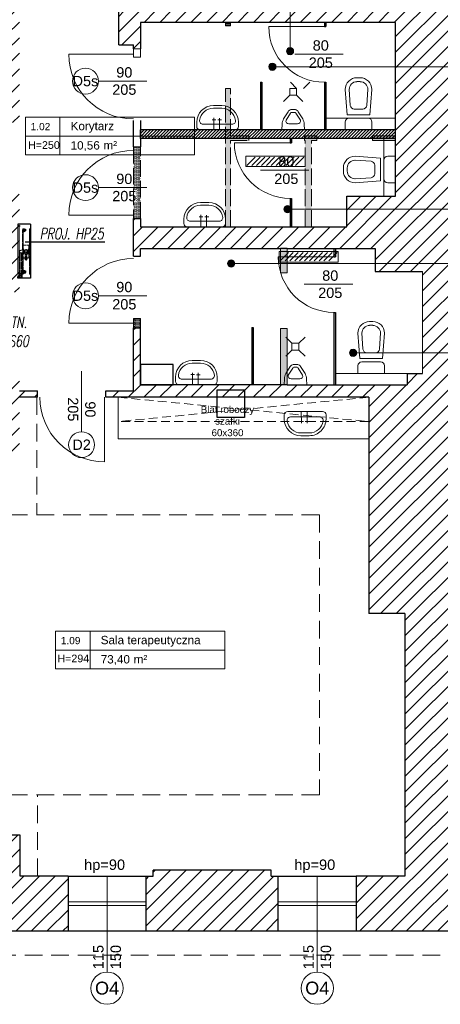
# Model space of a CAD drawing. Header units: millimetres. Extents: x 26866 to 1024070, y -428191 to 408885.
# Tile 61 of 248: x 184252 to 190295, y 318421 to 332582. Entities that reach past the tile are written whole.
import ezdxf
from ezdxf.enums import TextEntityAlignment as Align

# ---------------------------------------------------------------- set-up
doc = ezdxf.new("R2010")
doc.units = ezdxf.units.MM
doc.header["$LTSCALE"] = 2
for name, pattern in [('ACAD_ISO02W100', [15, 12, -3]), ('DASHED', [19.05, 12.7, -6.35]), ('HIDDENX2', [19.05, 12.7, -6.35])]:
    doc.linetypes.add(name, pattern=pattern)
for name, color, linetype, lineweight in [('0_OPIS', 7, 'Continuous', 13), ('3DPLAN_A_ARMATURA_SANITARNA', 7, 'Continuous', 9), ('3DPLAN_A_DRZWI', 173, 'Continuous', 5), ('3DPLAN_A_OKNA', 153, 'Continuous', 5), ('3DPLAN_A_TABELKA POMIESZCZEŃ', 7, 'Continuous', 0), ('3DPLAN_A_WYSOKOŚCI ZMIANA', 144, 'HIDDENX2', 5), ('A_STOL_OPIS', 55, 'Continuous', 5), ('A_TXT', 7, 'Continuous', 0), ('A_WYBURZENIA', 6, 'Continuous', 0), ('A_ZESTAWIENIE STOLARKI', 3, 'Continuous', 15), ('AW_MEB_KUCH', 23, 'Continuous', 0), ('hydrant', 211, 'Continuous', 5), ('Opisy', 7, 'Continuous', 13), ('podcięcie', 211, 'Continuous', 20), ('ramka', 9, 'Continuous', 30), ('sanitariaty', 2, 'Continuous', 25)]:
    doc.layers.add(name, color=color, linetype=linetype, lineweight=lineweight)
for name, color, linetype in [('3DPLAN_A_KRESKOWANIE 1', 253, 'Continuous'), ('3DPLAN_A_OPIS', 8, 'Continuous'), ('3DPLAN_A_POMIESZCZENIE NUMER', 100, 'Continuous'), ('3DPLAN_K_DZIAŁOWA NISKIE', 134, 'Continuous'), ('3DPLAN_K_NOŚNA', 7, 'Continuous'), ('3DPLAN_K_OBRYS', 243, 'Continuous'), ('3DPLAN_K_OBRYS WIDOK', 242, 'Continuous'), ('A_POMIESZCZENIE OPIS', 100, 'Continuous'), ('DEFAULT', 7, 'Continuous')]:
    doc.layers.add(name, color=color, linetype=linetype)
doc.styles.add('ARIAL', font='arial.ttf')
doc.styles.add('J-ROMANS', font='ROMANS.SHX', dxfattribs={"width": 0.7, "oblique": 10})
doc.styles.add('TABEL1', font='txt')
pattern_1 = [(0, (10394.7163, -12291.782), (0.79375, 1.5875), [0, -1.5875])]
pattern_2 = [(45, (28281.13, -31178.053), (-11.22532, 11.22532), [])]

# ---------------------------------------------------------------- blocks, each defined once
blk = doc.blocks.new('adajwk')
at = {"layer": 'podcięcie'}
for p, q in [((211304, 253656), (211423, 253775)), ((211374, 253656), (211493, 253775)), ((211444, 253656), (211563, 253775)), ((211514, 253656), (211633, 253775)), ((211584, 253656), (211703, 253775)), ((211654, 253656), (211773, 253775)), ((211724, 253656), (211843, 253775)), ((211794, 253656), (211913, 253775)), ((211864, 253656), (211983, 253775)), ((211934, 253656), (212053, 253775)), ((212004, 253656), (212123, 253775))]:
    blk.add_line(p, q, dxfattribs=at)
blk.add_lwpolyline([(211290, 253790), (212140, 253790), (212140, 253640), (211290, 253640)], close=True, dxfattribs=at)
blk = doc.blocks.new('hydrant')
at = {"color": 1, "linetype": 'ACAD_ISO02W100'}
for p, q in [((122, 578), (110, 578)), ((339, 577), (110, 577)), ((113, 580), (113, 580)), ((130, 586), (122, 578)), ((130, 585), (122, 577)), ((432, 586), (130, 586)), ((141, 585), (130, 585)), ((141, 585), (149, 577)), ((142, 586), (149, 578)), ((190, 578), (149, 578)), ((198, 586), (190, 578)), ((198, 585), (190, 577)), ((250, 585), (198, 585)), ((250, 586), (258, 578)), ((250, 585), (257, 577)), ((330, 578), (258, 578)), ((339, 586), (330, 578)), ((339, 584), (330, 577)), ((348, 578), (339, 586)), ((348, 577), (339, 584)), ((340, 582), (339, 582)), ((339, 482), (339, 582)), ((340, 482), (340, 582)), ((432, 577), (340, 577)), ((523, 571), (340, 571)), ((523, 569), (340, 569)), ((432, 578), (348, 578)), ((471, 569), (392, 569)), ((392, 565), (392, 569)), ((409, 577), (409, 578)), ((453, 571), (411, 571)), ((432, 586), (734, 586)), ((432, 578), (515, 578)), ((432, 577), (523, 577)), ((454, 577), (454, 578)), ((471, 565), (471, 569)), ((515, 578), (524, 586)), ((515, 577), (524, 584)), ((523, 541), (523, 582)), ((525, 582), (523, 582)), ((524, 586), (533, 578)), ((524, 584), (533, 577)), ((525, 541), (525, 582)), ((525, 577), (753, 577)), ((533, 578), (605, 578)), ((613, 586), (605, 578)), ((614, 585), (606, 577)), ((614, 585), (665, 585)), ((665, 585), (673, 577)), ((666, 586), (673, 578)), ((673, 578), (714, 578)), ((722, 586), (714, 578)), ((722, 585), (714, 577)), ((722, 585), (733, 585)), ((733, 585), (741, 577)), ((734, 586), (741, 578)), ((741, 578), (753, 578)), ((750, 580), (750, 580)), ((339, 487), (110, 487)), ((122, 486), (110, 486)), ((113, 483), (113, 483)), ((130, 479), (122, 487)), ((130, 478), (122, 486)), ((141, 479), (130, 479)), ((414, 478), (130, 478)), ((141, 479), (149, 487)), ((142, 478), (149, 486)), ((190, 486), (149, 486)), ((198, 479), (190, 487)), ((198, 478), (190, 486)), ((250, 479), (198, 479)), ((250, 479), (257, 487)), ((250, 478), (258, 486)), ((330, 486), (258, 486)), ((339, 480), (330, 487)), ((339, 478), (330, 486)), ((348, 487), (339, 480)), ((348, 486), (339, 478)), ((340, 482), (339, 482)), ((432, 487), (340, 487)), ((432, 486), (348, 486)), ((471, 565), (392, 565)), ((392, 491), (392, 487)), ((471, 491), (392, 491)), ((471, 487), (392, 487)), ((558, 528), (399, 528)), ((406, 545), (406, 511)), ((408, 565), (409, 561)), ((409, 547), (408, 547)), ((455, 547), (408, 547)), ((409, 510), (408, 510)), ((455, 510), (408, 510)), ((408, 491), (409, 495)), ((454, 561), (409, 561)), ((454, 495), (409, 495)), ((410, 554), (411, 555)), ((453, 554), (410, 554)), ((410, 548), (410, 554)), ((410, 508), (410, 502)), ((453, 502), (410, 502)), ((410, 502), (411, 502)), ((453, 555), (411, 555)), ((453, 502), (411, 502)), ((453, 485), (411, 485)), ((451, 485), (413, 485)), ((413, 483), (413, 485)), ((414, 452), (414, 481)), ((449, 481), (414, 481)), ((415, 555), (415, 561)), ((415, 498), (415, 502)), ((449, 498), (415, 498)), ((415, 495), (415, 496)), ((449, 496), (415, 496)), ((416, 496), (416, 498)), ((432, 487), (523, 487)), ((432, 486), (515, 486)), ((447, 496), (447, 498)), ((747, 443), (447, 443)), ((449, 555), (449, 561)), ((449, 498), (449, 502)), ((449, 495), (449, 496)), ((449, 452), (449, 481)), ((449, 478), (734, 478)), ((747, 461), (449, 461)), ((451, 483), (451, 485)), ((453, 554), (453, 555)), ((453, 548), (453, 554)), ((453, 508), (453, 502)), ((453, 502), (453, 502)), ((455, 565), (454, 561)), ((455, 491), (454, 495)), ((455, 547), (456, 547)), ((455, 547), (468, 547)), ((455, 510), (456, 510)), ((456, 510), (468, 510)), ((469, 545), (469, 511)), ((541, 541), (469, 541)), ((541, 515), (469, 515)), ((471, 491), (471, 487)), ((515, 487), (524, 480)), ((515, 486), (524, 478)), ((523, 482), (523, 515)), ((525, 482), (523, 482)), ((524, 480), (533, 487)), ((524, 478), (533, 486)), ((525, 482), (525, 515)), ((525, 487), (753, 487)), ((533, 486), (605, 486)), ((541, 546), (541, 510)), ((613, 478), (605, 486)), ((614, 479), (606, 487)), ((614, 479), (665, 479)), ((665, 479), (673, 487)), ((666, 478), (673, 486)), ((673, 486), (714, 486)), ((722, 479), (714, 487)), ((722, 478), (714, 486)), ((722, 479), (733, 479)), ((733, 479), (741, 487)), ((734, 478), (741, 486)), ((741, 486), (753, 486)), ((753, 471), (747, 466)), ((747, 439), (747, 466)), ((753, 433), (747, 439)), ((750, 483), (750, 483)), ((753, 471), (795, 471)), ((753, 433), (795, 433)), ((795, 433), (780, 433)), ((795, 471), (815, 471)), ((795, 433), (795, 471)), ((795, 433), (815, 433)), ((815, 433), (815, 471))]:
    blk.add_line(p, q, dxfattribs=at)
for p, q in [((61, 411), (61, 431)), ((739, 431), (61, 431)), ((739, 431), (739, 411)), ((772, 426), (747, 426)), ((739, 411), (61, 411)), ((741, 422), (739, 416)), ((743, 421), (739, 411)), ((772, 424), (747, 424)), ((775, 423), (780, 416)), ((777, 424), (782, 417)), ((789, 423), (791, 423)), ((789, 416), (789, 423)), ((791, 416), (791, 423))]:
    blk.add_line(p, q)
for centre, radius in [((541, 528), 13), ((767, 452), 14.9), ((767, 452), 10.8)]:
    blk.add_circle(centre, radius, dxfattribs=at)
for centre, radius, start, end in [((110, 580), 3.5, 12.2467, 270), ((110, 580), 2.25, 12.3553, 270), ((113, 581), 0.612, 192.3553, 270), ((113, 581), 0.612, 270, 12.2467), ((411, 570), 1.5, 90, 138.1897), ((453, 570), 1.5, 41.8103, 90), ((753, 580), 3.5, 270, 167.7533), ((750, 581), 0.612, 167.7533, 270), ((750, 581), 0.612, 270, 347.6447), ((753, 580), 2.25, 270, 167.6447), ((110, 483), 3.5, 90, 347.7533), ((110, 483), 2.25, 90, 347.6447), ((113, 483), 0.612, 90, 167.6447), ((113, 483), 0.612, 347.7533, 90), ((408, 545), 1.5, 90, 180), ((408, 511), 1.5, 180, 270), ((409, 548), 1.5, 270, 0), ((409, 508), 1.5, 0, 90), ((411, 486), 1.5, 210, 270), ((414, 483), 1.5, 180, 270), ((432, 452), 17.5, 180, 270), ((432, 452), 17.5, 270, 0), ((469, 528), 23.1, 126.8922, 233.1078), ((449, 483), 1.5, 270, 0), ((455, 548), 1.5, 180, 270), ((455, 508), 1.5, 90, 180), ((453, 486), 1.5, 270, 330), ((468, 545), 1.5, 0, 90), ((468, 511), 1.5, 270, 0), ((753, 483), 3.5, 192.2467, 90), ((750, 483), 0.612, 12.3553, 90), ((750, 483), 0.612, 90, 192.2467), ((753, 483), 2.25, 192.3553, 90)]:
    blk.add_arc(centre, radius, start, end, dxfattribs=at)
for centre, radius, start, end in [((747, 419), 6.5, 90, 158.9625), ((772, 419), 6.5, 41.1859, 90), ((747, 419), 5, 90, 158.9625), ((772, 419), 5, 41.1859, 90), ((777, 413), 5, 19.769, 37.3581), ((786, 416), 5, 199.769, 0), ((777, 413), 6.5, 19.769, 37.3581), ((786, 416), 3.5, 199.769, 0)]:
    blk.add_arc(centre, radius, start, end)
at = {"layer": 'DEFAULT', "linetype": 'ByBlock'}
for p, q in [((36, 591), (36, 411)), ((36, 591), (36, 412)), ((36, 591), (815, 591)), ((36, 591), (815, 591)), ((36, 591), (816, 591)), ((815, 591), (815, 412)), ((816, 591), (816, 411)), ((56, 433), (70, 433)), ((56, 412), (56, 433)), ((57, 432), (70, 432)), ((57, 411), (57, 432)), ((57, 411), (57, 432)), ((61, 411), (61, 431)), ((70, 432), (70, 433)), ((121, 528), (121, 517)), ((121, 475), (121, 486)), ((130, 528), (130, 517)), ((130, 475), (130, 486)), ((721, 528), (721, 517)), ((721, 475), (721, 486)), ((730, 528), (730, 517)), ((730, 475), (730, 486)), ((781, 432), (781, 433)), ((781, 432), (781, 433)), ((795, 433), (781, 433)), ((794, 432), (781, 432)), ((794, 432), (781, 432)), ((794, 411), (794, 432)), ((794, 411), (794, 432)), ((795, 412), (795, 433)), ((36, 412), (56, 412)), ((36, 411), (57, 411)), ((816, 411), (794, 411)), ((815, 412), (795, 412))]:
    blk.add_line(p, q, dxfattribs=at)
at = {"layer": 'DEFAULT', "color": 1, "linetype": 'ByBlock'}
for p, q in [((150, 501), (101, 501)), ((126, 526), (126, 477)), ((701, 501), (750, 501)), ((726, 526), (726, 477))]:
    blk.add_line(p, q, dxfattribs=at)
at = {"layer": 'DEFAULT', "color": 1, "linetype": 'ACAD_ISO02W100'}
blk.add_line((795, 433), (781, 433), dxfattribs=at)
at = {"layer": 'DEFAULT', "linetype": 'ByBlock'}
for centre in [(126, 501), (726, 501)]:
    blk.add_circle(centre, 21, dxfattribs=at)
blk = doc.blocks.new('UMYWALKA')
at = {"layer": '3DPLAN_A_ARMATURA_SANITARNA'}
for p, q in [((11, 30), (5, 30)), ((0, 25), (0, -25)), ((8, 20.9), (8, -20.9)), ((1, 5.5), (17.1, 5.4)), ((14.6, 8), (14.6, 2.6)), ((31, -6), (31, 6)), ((35, -6), (35, 6)), ((0.9, -2.8), (16.9, -2.8)), ((14.4, -0.2), (14.4, -5.7)), ((11, -30), (5, -30))]:
    blk.add_line(p, q, dxfattribs=at)
for centre, radius, start, end in [((5, 25), 5, 90, 180), ((11, 6), 24, 0, 90), ((13, 20.9), 5, 82.3377, 180), ((11, 6), 20, 0, 82.3377), ((11, -6), 24, 270, 0), ((11, -6), 20, 277.6623, 0), ((5, -25), 5, 180, 270), ((13, -20.9), 5, 180, 277.6623)]:
    blk.add_arc(centre, radius, start, end, dxfattribs=at)
blk = doc.blocks.new('miska ustępowa')
at = {"layer": '3DPLAN_A_ARMATURA_SANITARNA'}
for p, q in [((0, 0), (0, 19.1)), ((0, 19.1), (11.2, 19.1)), ((58.1, 19.1), (21.5, 16.4)), ((21.5, 0), (21.5, 16.4)), ((0, 0), (0, -19.1)), ((16.9, 0), (16.9, 13.5)), ((16.9, 0), (16.9, -13.5)), ((21.5, 0), (21.5, -16.4)), ((30, 0), (30, 6.2)), ((30, 0), (30, -6.2)), ((58.6, 13.5), (35.2, 11.8)), ((69.4, -2.2), (69.4, 2.2)), ((75, 0), (75, 2.2)), ((75, 0), (75, -2.2)), ((58.6, -13.5), (35.2, -11.8)), ((0, -19.1), (11.2, -19.1)), ((58.1, -19.1), (21.5, -16.4))]:
    blk.add_line(p, q, dxfattribs=at)
for centre, radius, start, end in [((11.2, 13.5), 5.62, 0, 90), ((58.1, 2.2), 16.9, 0, 90), ((35.6, 6.2), 5.62, 94.2314, 180), ((58.1, 2.2), 11.2, 0, 90), ((11.2, -13.5), 5.62, 270, 0), ((35.6, -6.2), 5.62, 180, 265.7686), ((58.1, -2.2), 16.9, 270, 0), ((58.1, -2.2), 11.2, 270, 0)]:
    blk.add_arc(centre, radius, start, end, dxfattribs=at)
blk = doc.blocks.new('PISUAR')
at = {"layer": '3DPLAN_A_ARMATURA_SANITARNA'}
for p, q in [((0, 0), (0, 16.4)), ((8.3, 15.8), (0, 16.4)), ((0, 0), (0, -16.4)), ((8.6, 0), (8.6, 6.2)), ((8.6, 0), (8.6, -6.2)), ((24, 4), (13.8, 10.3)), ((26.1, 7.4), (15.9, 13.7)), ((25.2, -2.2), (25.2, 2.2)), ((29.2, -3.1), (29.2, 3.1)), ((24, -4), (13.8, -10.3)), ((26.1, -7.4), (15.9, -13.7)), ((8.3, -15.8), (0, -16.4))]:
    blk.add_line(p, q, dxfattribs=at)
for centre, radius, start, end in [((7.8, -1), 16.8, 61.1926, 88.2676), ((12.7, 6.3), 4.14, 74.9585, 182.0062), ((22.4, 1.6), 2.87, 12.9538, 57.2359), ((21.9, 1.1), 7.6, 15.8529, 56.1596), ((7.8, 1), 16.8, 271.7324, 298.8074), ((12.7, -6.3), 4.14, 177.9938, 285.0415), ((22.4, -1.6), 2.87, 302.7641, 347.0462), ((21.9, -1.1), 7.6, 303.8404, 344.1471)]:
    blk.add_arc(centre, radius, start, end, dxfattribs=at)
blk = doc.blocks.new('tabelka dla tp')
at = {"layer": '3DPLAN_A_TABELKA POMIESZCZEŃ'}
for p, q in [((49.7, 54), (49.7, 0)), ((0, 27), (243.1, 27))]:
    blk.add_line(p, q, dxfattribs=at)
blk.add_lwpolyline([(0, 54), (243.1, 54), (243.1, 0), (0, 0)], close=True, dxfattribs=at)
at = {"layer": '3DPLAN_A_POMIESZCZENIE NUMER', "color": 7, "style": 'ARIAL'}
blk.add_attdef('NUMER', (2.2, 35.4), '', height=12, dxfattribs=at)
at = {"layer": 'A_POMIESZCZENIE OPIS', "insert": (112.2, 19.8), "char_height": 12, "width": 36.412, "attachment_point": 1, "style": 'ARIAL'}
blk.add_mtext('{\\C7;m²}', dxfattribs=at)
at = {"layer": 'A_POMIESZCZENIE OPIS', "color": 7, "style": 'ARIAL'}
for tag, p in [('NAZWA', (51.7, 35.4)), ('POWIERZCHNIA', (51.1, 7.2))]:
    blk.add_attdef(tag, p, '', height=12, dxfattribs=at)
blk = doc.blocks.new('I pietroo')
at = {"layer": '3DPLAN_A_KRESKOWANIE 1'}
h = blk.add_hatch(dxfattribs=at)
h.set_pattern_fill('ANSI31', color=256, scale=5, style=0)
h.set_pattern_definition(pattern_2)
h.paths.add_polyline_path([(28490.8, -31157.3), (28212, -31157.3), (28212, -31131.3), (28242.5, -31131.3), (28242.5, -30945.3), (28212.5, -30945.3), (28201.7, -30945.3), (28201.7, -30965.3), (28222.5, -30965.3), (28222.5, -31105.3), (28194.3, -31105.3), (28194.3, -31111.2), (28199.8, -31111.2), (28199.8, -31205.2), (28490.8, -31205.2)])
h.paths.add_polyline_path([(27796.7, -32773.8), (27786.7, -32773.8), (27786.7, -32764.8), (27616.7, -32764.8), (27616.7, -32773.8), (27606.7, -32773.8), (27606.7, -32852.3), (27796.7, -32852.3)])
edge = h.paths.add_edge_path()
edge.add_line((27378.7, -32076.4), (27378.7, -32096.3))
edge.add_line((27378.7, -32096.3), (27394.7, -32096.3))
edge.add_line((27394.7, -32096.3), (27394.7, -32076.4))
edge.add_line((27394.7, -32076.4), (27378.7, -32076.4))
h.paths.add_polyline_path([(27394.7, -32076.4), (27394.7, -32053.8), (27378.7, -32053.8), (27378.7, -32076.4)])
h.paths.add_polyline_path([(27424.7, -32084.8), (27450.7, -32084.8), (27450.7, -32075.8), (27424.7, -32075.8), (27424.7, -32053.8), (27378.7, -32053.8), (27378.7, -32096.3), (27317.7, -32096.3), (27317.7, -32119.3), (26819.7, -32119.3), (26819.7, -32079.3), (26774.2, -32079.3), (26774.2, -32200.8), (26824.8, -32200.8), (26824.8, -32145.8), (27378.7, -32145.8), (27378.7, -32164.8), (27424.7, -32164.8)])
h.paths.add_polyline_path([(27394.7, -31865.3), (27378.7, -31865.3), (27378.7, -31883.3), (27378.7, -31883.3), (27378.7, -31916.5), (27394.7, -31916.5)])
h.paths.add_polyline_path([(27394.7, -31916.5), (27378.7, -31916.5), (27378.7, -31933.8), (27394.7, -31933.8)])
h.paths.add_polyline_path([(27424.7, -31792.8), (27406.7, -31792.8), (27406.7, -31821.8), (27376.7, -31821.8), (27376.7, -31834.8), (26820.7, -31834.8), (26820.7, -31785.2), (26774.2, -31785.2), (26774.2, -31909.3), (26819.7, -31909.3), (26819.7, -31865.3), (27378.7, -31865.3), (27378.7, -31933.8), (27424.7, -31933.8)])
h.paths.add_polyline_path([(26820.7, -31612.2), (26820.7, -31534.8), (27406.7, -31534.8), (27406.7, -31689.8), (27424.7, -31689.8), (27424.7, -31510.8), (27406.7, -31510.8), (27406.7, -31517.8), (26820.7, -31517.8), (26820.7, -31474.8), (26774.2, -31474.8), (26774.2, -31612.2)])
h.paths.add_polyline_path([(27493.7, -31157.3), (26774.2, -31157.3), (26774.2, -31301.8), (26820.7, -31301.8), (26820.7, -31208.8), (27377.7, -31208.8), (27377.7, -31263.8), (27406.7, -31263.8), (27406.7, -31309.8), (27406.7, -31409.8), (27457.7, -31409.8), (27457.7, -31279.8), (27423.7, -31279.8), (27423.7, -31208.8), (27493.7, -31208.8)])
h.paths.add_polyline_path([(27731.7, -31157.3), (27606.7, -31157.3), (27606.7, -31208.8), (27731.7, -31208.8)])
h.paths.add_polyline_path([(27494.7, -32773.8), (27425.7, -32773.8), (27425.7, -32714.8), (27378.7, -32714.8), (27378.7, -32773.8), (26824.8, -32773.8), (26824.8, -32651.8), (26871.8, -32651.8), (26871.8, -32584.8), (26824.8, -32584.8), (26824.8, -32468.8), (26774.2, -32468.8), (26774.2, -32852.3), (27494.7, -32852.3)])
h = blk.add_hatch(dxfattribs=at)
h.set_pattern_fill('ANSI31', color=256, scale=5, style=0)
h.set_pattern_definition(pattern_2)
h.paths.add_polyline_path([(28068.8, -31545.2), (28068.8, -31205.2), (28074.8, -31205.2), (28074.8, -31111.2), (28080.3, -31111.2), (28080.3, -31105.3), (28069, -31105.3), (28069, -31139.3), (28074, -31139.3), (28074, -31154.3), (28062.5, -31154.3), (28062.5, -31157.3), (27844.7, -31157.3), (27844.7, -31208.8), (27975.2, -31208.8), (27975.2, -31277.8), (27944.2, -31277.8), (27944.2, -31359.8), (27975.2, -31359.8), (27975.2, -31529.8), (27813.6, -31529.8), (27813.6, -31545.8), (27965.2, -31545.8), (27965.2, -31609.5), (28068.8, -31609.5), (28068.8, -31582.9), (28713.9, -31582.9), (28713.9, -31157.3), (28600.8, -31157.3), (28600.8, -31205.2), (28624.8, -31205.2), (28624.8, -31262.2), (28640.8, -31262.2), (28640.8, -31399.9), (28682.5, -31399.9), (28682.5, -31453.9), (28640.8, -31453.9), (28640.8, -31545.2), (28068.8, -31545.2)], is_closed=False)
h.paths.add_polyline_path([(27588.7, -31583.8), (27598.7, -31583.8), (27598.7, -31545.8), (27813.6, -31545.8), (27813.6, -31529.8), (27567.7, -31529.8), (27567.7, -31577.8), (27588.7, -31577.8), (27588.7, -31583.8)], is_closed=False)
h.paths.add_polyline_path([(27935.7, -31870.8), (27935.7, -31892.5), (28068.8, -31892.5), (28068.8, -31609.5), (27965.2, -31609.5), (27965.2, -31795.8), (27895.2, -31795.8), (27895.2, -31839.8), (27676.5, -31839.8), (27676.5, -31870.8), (27935.7, -31870.8)], is_closed=False)
h.paths.add_polyline_path([(28140.9, -31892.5), (28140.9, -31609.5), (28068.8, -31609.5), (28068.8, -31892.5), (28140.9, -31892.5)], is_closed=False)
h.paths.add_polyline_path([(28068.8, -32021), (28068.8, -31892.5), (27935.7, -31892.5), (27935.7, -31903.8), (28003.7, -31903.8), (28003.7, -32021), (28068.8, -32021)], is_closed=False)
h.paths.add_polyline_path([(27598.7, -32066.8), (27598.7, -31984.8), (27588.7, -31984.8), (27588.7, -32075.8), (27548.7, -32075.8), (27548.7, -32084.8), (27926.7, -32084.8), (27926.7, -32395.8), (27978.7, -32395.8), (27978.7, -32773.8), (27908.7, -32773.8), (27908.7, -32852.3), (28068.8, -32852.3), (28068.8, -32021), (28003.7, -32021), (28003.7, -32050.8), (27981.7, -32050.8), (27981.7, -32066.8), (27598.7, -32066.8)], is_closed=False)
h.paths.add_polyline_path([(27588.7, -31837.7), (27598.7, -31837.7), (27598.7, -31827.8), (27588.7, -31827.8), (27588.7, -31837.7)], is_closed=False)
h.paths.add_polyline_path([(27598.7, -31837.7), (27588.7, -31837.7), (27588.7, -31864.7), (27676.5, -31864.7), (27676.5, -31839.8), (27598.7, -31839.8), (27598.7, -31837.7)], is_closed=False)
h.paths.add_polyline_path([(27676.5, -31864.7), (27588.7, -31864.7), (27588.7, -31881.8), (27598.7, -31881.8), (27598.7, -31870.8), (27676.5, -31870.8), (27676.5, -31864.7)], is_closed=False)
at = {"layer": '3DPLAN_A_OPIS', "lineweight": 0, "transparency": 33554687}
h = blk.add_hatch(dxfattribs=at)
h.set_pattern_fill('ANSI31', color=1)
h.set_pattern_definition([(45, (5943.0848, -13.75), (-2.24506403, 2.24506403), [])])
h.paths.add_polyline_path([(27720.7, -31700.3), (27598.7, -31700.3), (27598.7, -31712.8), (27720.7, -31712.8)])
h.paths.add_polyline_path([(27720.7, -31712.8), (27728.2, -31712.8), (27728.2, -31700.3), (27720.7, -31700.3)])
h.paths.add_polyline_path([(27728.2, -31712.8), (27763.3, -31712.8), (27763.3, -31700.3), (27728.2, -31700.3)])
h.paths.add_polyline_path([(27965.2, -31712.8), (27965.2, -31700.3), (27763.3, -31700.3), (27763.3, -31712.8)])
at = {"layer": 'A_WYBURZENIA', "transparency": 33554687}
h = blk.add_hatch(dxfattribs=at)
h.set_pattern_fill('DOTS', color=256)
h.set_pattern_definition(pattern_1)
h.paths.add_polyline_path([(27720.7, -31550.8), (27728.2, -31550.8), (27728.2, -31545.8), (27720.7, -31545.8), (27720.7, -31550.8)], is_closed=False)
h = blk.add_hatch(dxfattribs=at)
h.set_pattern_fill('DOTS', color=256)
h.set_pattern_definition(pattern_1)
h.paths.add_polyline_path([(27728.2, -31839.8), (27728.2, -31715.8), (27754.2, -31715.8), (27754.2, -31708.8), (27728.2, -31708.8), (27728.2, -31640.8), (27720.7, -31640.8), (27720.7, -31839.8), (27728.2, -31839.8)], is_closed=False)
h.paths.add_polyline_path([(27834.2, -31708.8), (27834.2, -31715.8), (27835.2, -31715.8), (27835.2, -31839.8), (27844.2, -31839.8), (27844.2, -31715.8), (27845.2, -31715.8), (27845.2, -31708.8), (27834.2, -31708.8)], is_closed=False)
h.paths.add_polyline_path([(27852.2, -31715.8), (27852.2, -31708.8), (27845.2, -31708.8), (27845.2, -31715.8), (27852.2, -31715.8)], is_closed=False)
h.paths.add_polyline_path([(27965.2, -31708.8), (27932.2, -31708.8), (27932.2, -31715.8), (27965.2, -31715.8), (27965.2, -31708.8)], is_closed=False)
h.paths.add_polyline_path([(27809.7, -31905.8), (27809.7, -31870.8), (27799.7, -31870.8), (27799.7, -31905.8), (27809.7, -31905.8)], is_closed=False)
h.paths.add_polyline_path([(27809.7, -31985.8), (27799.7, -31985.8), (27799.7, -32066.8), (27809.7, -32066.8), (27809.7, -31985.8)], is_closed=False)
h = blk.add_hatch(dxfattribs=at)
h.set_pattern_fill('DOTS', color=256)
h.set_pattern_definition(pattern_1)
h.paths.add_polyline_path([(27598.7, -31724.8), (27588.7, -31724.8), (27588.7, -31783.4), (27598.7, -31783.4), (27598.7, -31724.8)], is_closed=False)
h.paths.add_polyline_path([(27558.2, -31763.1), (27592.9, -31763.1), (27592.9, -31803.1), (27558.2, -31803.1)], flags=9)
h.paths.add_polyline_path([(27588.7, -31827.8), (27598.7, -31827.8), (27598.7, -31783.4), (27588.7, -31783.4), (27588.7, -31827.8)], is_closed=False)
h = blk.add_hatch(dxfattribs=at)
h.set_pattern_fill('DOTS', color=256)
h.set_pattern_definition(pattern_1)
h.paths.add_polyline_path([(27588.7, -31984.8), (27598.7, -31984.8), (27598.7, -31971.8), (27588.7, -31971.8), (27588.7, -31984.8)], is_closed=False)
at = {"layer": 'Opisy', "ltscale": 0.5}
h = blk.add_hatch(color=256, dxfattribs=at)
h.dxf.hatch_style = 1
h.paths.add_polyline_path([(27812, -31592.1), (27812, -31582.2, 0.73336)])
h.paths.add_polyline_path([(27812, -31582.2), (27812, -31592.1, 0.076465), (27813.6, -31592.3, 1.165591)])
h = blk.add_hatch(color=256, dxfattribs=at)
h.dxf.hatch_style = 1
h.paths.add_polyline_path([(27786.7, -31614.5), (27786.7, -31604.6, 0.73336)])
h.paths.add_polyline_path([(27786.7, -31604.6), (27786.7, -31614.5, 0.076465), (27788.2, -31614.7, 1.165591)])
h = blk.add_hatch(color=256, dxfattribs=at)
h.dxf.hatch_style = 1
h.paths.add_polyline_path([(27808.4, -31819.4), (27808.4, -31809.5, 0.73336)])
h.paths.add_polyline_path([(27808.4, -31809.5), (27808.4, -31819.4, 0.076465), (27809.9, -31819.6, 1.165591)])
h = blk.add_hatch(color=256, dxfattribs=at)
h.dxf.hatch_style = 1
h.paths.add_polyline_path([(27727.4, -31897.4), (27727.4, -31887.5, 0.73336)])
h.paths.add_polyline_path([(27727.4, -31887.5), (27727.4, -31897.4, 0.076465), (27729, -31897.7, 1.165591)])
h = blk.add_hatch(color=256, dxfattribs=at)
h.dxf.hatch_style = 1
h.paths.add_polyline_path([(27902.5, -32026), (27902.5, -32016.1, 0.73336)])
h.paths.add_polyline_path([(27902.5, -32016.1), (27902.5, -32026, 0.076465), (27904.1, -32026.2, 1.165591)])
at = {"layer": '3DPLAN_A_ARMATURA_SANITARNA'}
for p, q in [((27965.2, -31683.3), (27865.1, -31683.3)), ((27948.2, -31712.8), (27948.2, -31795.8)), ((28003.7, -31903.8), (28003.7, -32050.8)), ((28003.7, -32050.8), (27878.7, -32050.8))]:
    blk.add_line(p, q, dxfattribs=at)
at = {"layer": '3DPLAN_A_DRZWI'}
for p, q in [((27863.1, -31551.8), (27783.1, -31551.8)), ((27588.7, -31591.6), (27495.7, -31591.6)), ((27813.6, -31718.8), (27733.6, -31718.8)), ((27588.7, -31822.8), (27495.7, -31822.8)), ((27876.7, -31882.8), (27796.7, -31882.8)), ((27588.7, -31978.4), (27495.7, -31978.4)), ((27547.2, -32084.8), (27547.2, -32177.8))]:
    blk.add_line(p, q, dxfattribs=at)
for centre, radius, start, end in [((27863.1, -31551.8), 80, 180, 270), ((27588.7, -31591.6), 93, 180, 270), ((27813.6, -31718.8), 80, 180, 270), ((27588.7, -31822.8), 93, 90, 180), ((27588.7, -31978.4), 93, 90, 180), ((27876.7, -31882.8), 80, 180, 270), ((27547.2, -32084.8), 93, 180, 270)]:
    blk.add_arc(centre, radius, start, end, dxfattribs=at)
at = {"layer": '3DPLAN_A_OKNA'}
for p, q in [((27494.7, -32810.6), (27606.7, -32810.6)), ((27494.7, -32815.6), (27606.7, -32815.6)), ((27796.7, -32810.6), (27908.7, -32810.6)), ((27796.7, -32815.6), (27908.7, -32815.6))]:
    blk.add_line(p, q, dxfattribs=at)
at = {"layer": '3DPLAN_A_OPIS', "color": 1, "lineweight": 30}
for p, q in [((27863.1, -31545.8), (27863.1, -31551.8)), ((27865.1, -31545.8), (27865.1, -31551.8)), ((27863.1, -31551.8), (27865.1, -31551.8)), ((27771.1, -31631.8), (27773.1, -31631.8)), ((27771.1, -31631.8), (27771.1, -31700.3)), ((27773.1, -31631.8), (27773.1, -31700.3)), ((27863.1, -31631.8), (27865.1, -31631.8)), ((27863.1, -31631.8), (27863.1, -31700.3)), ((27865.1, -31631.8), (27865.1, -31700.3)), ((27598.7, -31712.8), (27598.7, -31700.3)), ((27965.2, -31700.3), (27598.7, -31700.3)), ((27965.2, -31712.8), (27598.7, -31712.8)), ((27813.6, -31712.8), (27813.6, -31718.8)), ((27813.6, -31718.8), (27815.6, -31718.8)), ((27815.6, -31712.8), (27815.6, -31718.8)), ((27813.6, -31798.8), (27815.6, -31798.8)), ((27813.6, -31798.8), (27813.6, -31839.8)), ((27815.6, -31798.8), (27815.6, -31839.8)), ((27876.7, -31870.8), (27876.7, -31882.8)), ((27878.7, -31870.8), (27878.7, -31882.8)), ((27876.7, -31882.8), (27878.7, -31882.8)), ((27876.7, -31962.8), (27878.7, -31962.8)), ((27876.7, -31962.8), (27876.7, -32066.8)), ((27878.7, -31962.8), (27878.7, -32066.8)), ((27758.7, -31984.7), (27760.7, -31984.7)), ((27758.7, -31984.7), (27758.7, -32066.8)), ((27760.7, -31984.7), (27760.7, -32066.8))]:
    blk.add_line(p, q, dxfattribs=at)
at = {"layer": '3DPLAN_A_TABELKA POMIESZCZEŃ', "ltscale": 0.5}
for p, q in [((27813.6, -31482.3), (27813.6, -31587.1)), ((27815.1, -31814.4), (28252, -31814.4)), ((27904.1, -32021), (28158.3, -32021))]:
    blk.add_line(p, q, dxfattribs=at)
at = {"layer": '3DPLAN_A_WYSOKOŚCI ZMIANA'}
for p, q in [((27449.7, -32084.8), (27449.7, -32253.8)), ((27855.7, -32253.8), (26932.8, -32253.8)), ((27855.7, -32253.8), (27855.7, -32656.8)), ((27855.7, -32656.8), (26932.8, -32656.8)), ((27450.7, -32773.8), (27450.7, -32656.8)), ((26746.5, -32887.3), (28068.8, -32887.3))]:
    blk.add_line(p, q, dxfattribs=at)
at = {"layer": '3DPLAN_K_DZIAŁOWA NISKIE'}
for p, q in [((27494.7, -32773.8), (27606.7, -32773.8)), ((27796.7, -32773.8), (27908.7, -32773.8))]:
    blk.add_line(p, q, dxfattribs=at)
at = {"layer": '3DPLAN_K_NOŚNA'}
for p, q in [((27567.7, -31577.8), (27567.7, -31529.8)), ((27598.7, -31545.8), (27598.7, -31583.8)), ((27965.2, -31545.8), (27598.7, -31545.8)), ((27965.2, -31795.8), (27965.2, -31545.8)), ((27567.7, -31577.8), (27588.7, -31577.8)), ((27588.7, -31583.8), (27588.7, -31577.8)), ((27588.7, -31724.8), (27588.7, -31686.8)), ((27598.7, -31686.8), (27598.7, -31724.8)), ((27588.7, -31724.8), (27598.7, -31724.8)), ((27895.2, -31795.8), (27965.2, -31795.8)), ((27895.2, -31839.8), (27895.2, -31795.8)), ((27588.7, -31827.8), (27598.7, -31827.8)), ((27588.7, -31881.8), (27588.7, -31827.8)), ((27598.7, -31827.8), (27598.7, -31839.8)), ((27598.7, -31839.8), (27895.2, -31839.8)), ((27598.7, -31870.8), (27799.7, -31870.8)), ((27598.7, -31881.8), (27598.7, -31870.8)), ((27809.7, -31870.8), (27799.7, -31870.8)), ((27809.7, -31870.8), (27935.7, -31870.8)), ((27935.7, -31870.8), (27935.7, -31903.8)), ((27588.7, -31881.8), (27598.7, -31881.8)), ((27935.7, -31903.8), (28003.7, -31903.8)), ((27588.7, -32075.8), (27588.7, -31984.8)), ((27588.7, -31984.8), (27598.7, -31984.8)), ((27598.7, -32066.8), (27598.7, -31984.8)), ((27981.7, -32050.8), (28003.7, -32050.8)), ((27981.7, -32050.8), (27981.7, -32066.8)), ((27799.7, -32066.8), (27598.7, -32066.8)), ((27809.7, -32066.8), (27799.7, -32066.8)), ((27809.7, -32066.8), (27981.7, -32066.8)), ((27424.7, -32075.8), (27450.7, -32075.8)), ((27450.7, -32084.8), (27424.7, -32084.8)), ((27450.7, -32084.8), (27450.7, -32075.8)), ((27548.7, -32075.8), (27588.7, -32075.8)), ((27548.7, -32084.8), (27548.7, -32075.8)), ((27926.7, -32084.8), (27548.7, -32084.8)), ((27926.7, -32084.8), (27926.7, -32395.8)), ((27978.7, -32395.8), (27926.7, -32395.8)), ((27978.7, -32395.8), (27978.7, -32773.8)), ((27425.7, -32714.8), (27378.7, -32714.8)), ((27425.7, -32773.8), (27425.7, -32714.8)), ((27616.7, -32773.8), (27616.7, -32764.8)), ((27786.7, -32764.8), (27616.7, -32764.8)), ((27786.7, -32773.8), (27786.7, -32764.8)), ((27494.7, -32773.8), (27425.7, -32773.8)), ((27494.7, -32773.8), (27494.7, -32852.3)), ((27606.7, -32773.8), (27616.7, -32773.8)), ((27606.7, -32852.3), (27606.7, -32773.8)), ((27786.7, -32773.8), (27796.7, -32773.8)), ((27796.7, -32852.3), (27796.7, -32773.8)), ((27908.7, -32773.8), (27908.7, -32852.3)), ((27978.7, -32773.8), (27908.7, -32773.8))]:
    blk.add_line(p, q, dxfattribs=at)
at = {"layer": '3DPLAN_K_OBRYS'}
for p, q in [((26774.2, -32852.3), (27494.7, -32852.3)), ((27606.7, -32852.3), (27796.7, -32852.3)), ((27908.7, -32852.3), (28068.8, -32852.3))]:
    blk.add_line(p, q, dxfattribs=at)
at = {"layer": '3DPLAN_K_OBRYS WIDOK'}
for p, q in [((27494.7, -32852.3), (27606.7, -32852.3)), ((27796.7, -32852.3), (27908.7, -32852.3))]:
    blk.add_line(p, q, dxfattribs=at)
at = {"layer": 'A_STOL_OPIS'}
for p, q in [((27890, -31591.3), (27820.5, -31591.3)), ((27607.6, -31630.2), (27538.2, -31630.2)), ((27840.5, -31758.3), (27771, -31758.3)), ((27607.6, -31783.4), (27538.2, -31783.4)), ((27903.6, -31922.3), (27834.1, -31922.3)), ((27607.6, -31938.9), (27538.2, -31938.9)), ((27514.1, -32134.5), (27514.1, -32047.3)), ((27550.7, -32911.5), (27550.7, -32773.8)), ((27852.7, -32911.5), (27852.7, -32773.8))]:
    blk.add_line(p, q, dxfattribs=at)
at = {"layer": 'A_TXT', "color": 1, "lineweight": 30}
blk.add_line((27547.4, -31862), (27433, -31862), dxfattribs=at)
at = {"layer": 'A_WYBURZENIA', "transparency": 33554687}
for p, q in [((27720.7, -31550.8), (27720.7, -31545.8)), ((27728.2, -31550.8), (27728.2, -31545.8)), ((27728.2, -31550.8), (27720.7, -31550.8)), ((27932.2, -31715.8), (27932.2, -31708.8)), ((27965.2, -31708.8), (27932.2, -31708.8)), ((27932.2, -31715.8), (27965.2, -31715.8)), ((27799.7, -31870.8), (27799.7, -31905.8)), ((27809.7, -31870.8), (27809.7, -31905.8)), ((27799.7, -31905.8), (27809.7, -31905.8)), ((27799.7, -31985.8), (27809.7, -31985.8)), ((27799.7, -31985.8), (27799.7, -32066.8)), ((27809.7, -31985.8), (27809.7, -32066.8))]:
    blk.add_line(p, q, dxfattribs=at)
at = {"layer": 'A_WYBURZENIA', "linetype": 'ACAD_ISO02W100', "transparency": 33554687}
for p, q in [((27728.2, -31640.8), (27720.7, -31640.8)), ((27720.7, -31839.8), (27720.7, -31640.8)), ((27728.2, -31708.8), (27728.2, -31640.8)), ((27754.2, -31708.8), (27728.2, -31708.8)), ((27728.2, -31715.8), (27754.2, -31715.8)), ((27728.2, -31839.8), (27728.2, -31715.8)), ((27754.2, -31715.8), (27754.2, -31708.8)), ((27852.2, -31708.8), (27834.2, -31708.8)), ((27834.2, -31715.8), (27834.2, -31708.8)), ((27834.2, -31715.8), (27835.2, -31715.8)), ((27835.2, -31839.8), (27835.2, -31715.8)), ((27852.2, -31715.8), (27844.2, -31715.8)), ((27844.2, -31839.8), (27844.2, -31715.8)), ((27852.2, -31715.8), (27852.2, -31708.8))]:
    blk.add_line(p, q, dxfattribs=at)
at = {"layer": 'A_WYBURZENIA', "transparency": 33554687}
for points in [[(27588.7, -31583.8), (27598.7, -31583.8), (27598.7, -31595.8), (27588.7, -31595.8)], [(27588.7, -31984.8), (27598.7, -31984.8), (27598.7, -31971.8), (27588.7, -31971.8)]]:
    blk.add_lwpolyline(points, close=True, dxfattribs=at)
at = {"layer": 'A_WYBURZENIA', "linetype": 'ACAD_ISO02W100', "transparency": 33554687}
blk.add_lwpolyline([(27588.7, -31827.8), (27598.7, -31827.8), (27598.7, -31724.8), (27588.7, -31724.8)], close=True, dxfattribs=at)
at = {"layer": 'A_ZESTAWIENIE STOLARKI', "ltscale": 0.25}
for centre, radius in [((27519.6, -31630.2), 18.6), ((27519.6, -31783.4), 18.6), ((27519.6, -31938.9), 18.6), ((27514.1, -32153.1), 18.6), ((27550.7, -32934.7), 23.2), ((27852.7, -32934.7), 23.2)]:
    blk.add_circle(centre, radius, dxfattribs=at)
at = {"layer": 'AW_MEB_KUCH', "linetype": 'DASHED', "ltscale": 0.5}
blk.add_lwpolyline([(27566.8, -32084.8), (27926.7, -32119.8), (27926.7, -32084.8), (27566.8, -32119.8)], dxfattribs=at)
blk.add_lwpolyline([(27566.8, -32084.8), (27926.7, -32084.8), (27926.7, -32134.8), (27926.7, -32134.8), (27926.7, -32119.8), (27566.8, -32119.8)], close=True, dxfattribs=at)
at = {"layer": 'AW_MEB_KUCH', "ltscale": 0.1}
blk.add_lwpolyline([(27566.8, -32084.8), (27926.7, -32084.8), (27926.7, -32134.8), (27926.7, -32134.8), (27926.7, -32144.8), (27566.8, -32144.8)], close=True, dxfattribs=at)
at = {"layer": 'Opisy', "ltscale": 0.5}
for p, q in [((27788.2, -31609.5), (28140.9, -31609.5)), ((27729, -31892.5), (28140.9, -31892.5))]:
    blk.add_line(p, q, dxfattribs=at)
for centre in [(27813.6, -31587.1), (27788.2, -31609.5), (27809.9, -31814.4), (27729, -31892.5), (27904.1, -32021)]:
    blk.add_circle(centre, 5.19, dxfattribs=at)
at = {"layer": 'sanitariaty', "color": 8, "lineweight": 0}
for p, q in [((27814.3, -31631.9), (27823.1, -31640.6)), ((27841.8, -31631.9), (27833.1, -31640.6)), ((27813.1, -31650.6), (27804.3, -31659.4)), ((27823.1, -31650.6), (27831.8, -31659.4)), ((27807.7, -31998.4), (27816.4, -32007.1)), ((27835.2, -31998.4), (27826.4, -32007.1)), ((27816.4, -32017.1), (27807.7, -32025.9)), ((27826.4, -32017.1), (27835.2, -32025.9))]:
    blk.add_line(p, q, dxfattribs=at)
for points in [[(27823.1, -31640.6), (27823.1, -31650.6), (27813.1, -31650.6), (27813.1, -31640.6)], [(27826.4, -32007.1), (27826.4, -32017.1), (27816.4, -32017.1), (27816.4, -32007.1)]]:
    blk.add_lwpolyline(points, close=True, dxfattribs=at)
at = {"layer": '3DPLAN_A_ARMATURA_SANITARNA', "xscale": -1}
for name, p, rotation in [('miska ustępowa', (27912, -31700.3), 270), ('miska ustępowa', (27930.2, -32050.8), 270), ('UMYWALKA', (27835.3, -32105.2), 89.99999999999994)]:
    blk.add_blockref(name, p, dxfattribs=dict(at, rotation=rotation))
at = {"layer": '3DPLAN_A_ARMATURA_SANITARNA'}
for name, p, rotation in [('UMYWALKA', (27709.5, -31700.3), 90.00000000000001), ('PISUAR', (27818.1, -31700.3), 89.99999999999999), ('UMYWALKA', (27691, -31839.8), 90.00000000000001), ('UMYWALKA', (27679, -32066.8), 90.00000000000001), ('PISUAR', (27821.4, -32066.8), 89.99999999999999)]:
    blk.add_blockref(name, p, dxfattribs=dict(at, rotation=rotation))
at = {"layer": '3DPLAN_A_ARMATURA_SANITARNA', "xscale": -1}
blk.add_blockref('miska ustępowa', (27965.2, -31757.3), dxfattribs=at)
at = {"layer": '3DPLAN_A_TABELKA POMIESZCZEŃ', "ltscale": 0.5}
ref = blk.add_blockref('tabelka dla tp', (27433.3, -31736.2), dxfattribs=at)
ref.add_attrib('NUMER', '1.02', dxfattribs={"layer": '3DPLAN_A_POMIESZCZENIE NUMER', "color": 0, "height": 10.4, "style": 'ARIAL'}).set_placement((27440.9, -31700.8), (27469.1, -31700.8), align=Align.ALIGNED)
ref.add_attrib('NAZWA', 'Korytarz', (27498.3, -31700.8), dxfattribs={"layer": 'A_POMIESZCZENIE OPIS', "color": 0, "height": 12, "style": 'ARIAL'})
ref.add_attrib('POWIERZCHNIA', '10,56', (27498.3, -31728.6), dxfattribs={"layer": 'A_POMIESZCZENIE OPIS', "color": 0, "height": 12, "style": 'ARIAL'})
ref = blk.add_blockref('tabelka dla tp', (27476.7, -32475.4), dxfattribs=at)
ref.add_attrib('NUMER', '1.09', dxfattribs={"layer": '3DPLAN_A_POMIESZCZENIE NUMER', "color": 0, "height": 10.4, "style": 'ARIAL'}).set_placement((27484.2, -32440), (27512.4, -32440), align=Align.ALIGNED)
ref.add_attrib('NAZWA', 'Sala terapeutyczna', (27541.6, -32440), dxfattribs={"layer": 'A_POMIESZCZENIE OPIS', "color": 0, "height": 12, "style": 'ARIAL'})
ref.add_attrib('POWIERZCHNIA', '73,40', (27541.6, -32467.7), dxfattribs={"layer": 'A_POMIESZCZENIE OPIS', "color": 0, "height": 12, "style": 'ARIAL'})
at = {"layer": 'hydrant', "ltscale": 169.333333, "xscale": 0.09999999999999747, "yscale": 0.09999999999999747, "zscale": 0.09999999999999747, "rotation": 270}
blk.add_blockref('hydrant', (27381.5, -31832.1), dxfattribs=at)
at = {"layer": '3DPLAN_A_TABELKA POMIESZCZEŃ', "color": 7, "ltscale": 0.5, "char_height": 11, "width": 59.207, "attachment_point": 1, "style": 'ARIAL'}
for s, insert in [('H=250', (27437.1, -31716.6)), ('H=294', (27479.3, -32455))]:
    blk.add_mtext(s, dxfattribs=dict(at, insert=insert))
at = {"layer": 'A_STOL_OPIS', "ltscale": 0.2, "char_height": 14.872, "style": 'TABEL1'}
for s, insert, attachment_point in [('\\pxqc;{\\fArial|b0|i0|c238|p34;80\\P205}', (27828.6, -31611.3), 7), ('\\pxqc;{\\fArial|b0|i0|c238|p34;90\\P205}', (27546.3, -31610.2), 1), ('\\pxqc;{\\fArial|b0|i0|c238|p34;80\\P205}', (27779.1, -31778.3), 7), ('\\pxqc;{\\fArial|b0|i0|c238|p34;90\\P205}', (27546.3, -31763.3), 1), ('\\pxqc;{\\fArial|b0|i0|c238|p34;80\\P205}', (27842.2, -31942.3), 7), ('\\pxqc;{\\fArial|b0|i0|c238|p34;90\\P205}', (27546.3, -31918.9), 1)]:
    blk.add_mtext_dynamic_manual_height_columns(s, width=58.321, gutter_width=80, heights=[0], dxfattribs=dict(at, insert=insert, attachment_point=attachment_point))
at = {"layer": 'A_STOL_OPIS', "ltscale": 0.2, "style": 'TABEL1'}
for s, width, gutter_width, insert, char_height, attachment_point, rotation in [('\\pxqc;{\\fArial|b0|i0|c238|p34;90\\P205}', 58.321, 80, (27534.1, -32073.1), 14.872, 1, 270), ('\\pxqc;{\\fArial|b0|i0|c238|p34;115\\P150}', 72.901, 100, (27550.7, -32890), 15, 5, 90), ('\\pxqc;{\\fArial|b0|i0|c238|p34;115\\P150}', 72.901, 100, (27852.7, -32890), 15, 5, 90)]:
    blk.add_mtext_dynamic_manual_height_columns(s, width=width, gutter_width=gutter_width, heights=[0], dxfattribs=dict(at, insert=insert, char_height=char_height, attachment_point=attachment_point, rotation=rotation))
at = {"layer": 'A_TXT', "color": 1, "lineweight": 30, "char_height": 16.2, "attachment_point": 5, "style": 'J-ROMANS'}
for s, insert, width in [('PROJ. HP25', (27499.9, -31849.6), 125.335), ('ISTN.\\PEIS60', (27417.1, -31990.6), 31.013)]:
    blk.add_mtext(s, dxfattribs=dict(at, insert=insert, width=width))
at = {"layer": 'A_ZESTAWIENIE STOLARKI', "ltscale": 0.2, "style": 'TABEL1'}
for s, width, gutter_width, insert, char_height, attachment_point in [('{\\fArial|b0|i0|c238|p34;D5s}', 58.321, 80, (27519.6, -31630.2), 14.872, 5), ('{\\fArial|b0|i0|c238|p34;D5s}', 58.321, 80, (27519.6, -31783.4), 14.872, 5), ('{\\fArial|b0|i0|c238|p34;D5s}', 58.321, 80, (27519.6, -31938.9), 14.872, 5), ('{\\fArial|b0|i0|c238|p34;D2}', 58.321, 80, (27514.1, -32153.1), 14.872, 5), ('\\pxqc;{\\fArial|b0|i0|c238|p34;hp=90}', 72.901, 100, (27510.7, -32749.6), 15, 1), ('\\pxqc;{\\fArial|b0|i0|c238|p34;hp=90}', 72.901, 100, (27812.7, -32749.6), 15, 1), ('{\\fArial|b0|i0|c238|p34;O4}', 72.901, 100, (27550.7, -32934.7), 18.59, 5), ('{\\fArial|b0|i0|c238|p34;O4}', 72.901, 100, (27852.7, -32934.7), 18.59, 5)]:
    blk.add_mtext_dynamic_manual_height_columns(s, width=width, gutter_width=gutter_width, heights=[0], dxfattribs=dict(at, insert=insert, char_height=char_height, attachment_point=attachment_point))
at = {"layer": 'Opisy', "ltscale": 0.5, "insert": (27616.3, -32097.5), "char_height": 10, "width": 214.94, "attachment_point": 1, "style": 'ARIAL'}
blk.add_mtext('\\pxqc;Blat roboczy\\Pszafki\\P60x360', dxfattribs=at)

msp = doc.modelspace()

# ---------------------------------------------------------------- linework, layer by layer
at = {"layer": 'ramka'}
for points in [[(185986.7, 327331.6), (186456.7, 327331.6), (186456.7, 327621.6), (185986.7, 327621.6)], [(187086.7, 327258.4), (187482.7, 327258.4), (187482.7, 326862.5), (187086.7, 326862.5)]]:
    msp.add_lwpolyline(points, close=True, dxfattribs=at)

# ---------------------------------------------------------------- block references
at = {"layer": '0_OPIS', "xscale": 10, "yscale": 10, "zscale": 10}
msp.add_blockref('I pietroo', (-90000, 648000), dxfattribs=at)
at = {"layer": 'podcięcie', "rotation": 359.9999999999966}
for p in [(-23788.3, 76829), (-23310.2, 75456.2)]:
    msp.add_blockref('adajwk', p, dxfattribs=at)

doc.saveas('drawing.dxf')
